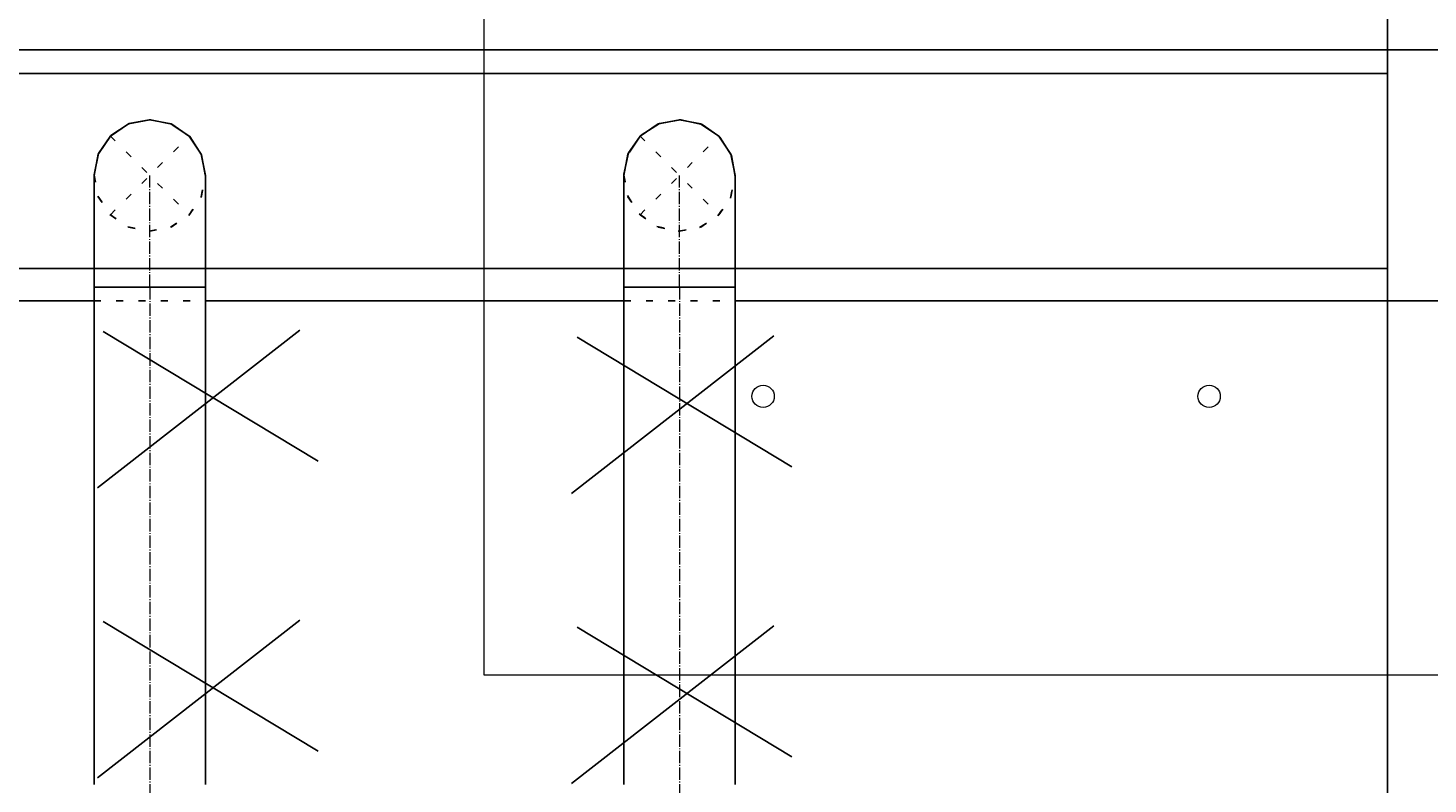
# Model space of a CAD drawing. Header units: centimetres. Extents: x -228435 to 46820, y -89367 to 152985.
# Tile 144 of 256: x -49758 to -47247, y 50405 to 51760. Entities that reach past the tile are written whole.
import ezdxf

# ---------------------------------------------------------------- set-up
doc = ezdxf.new("R2010")
doc.units = ezdxf.units.CM
doc.header["$LTSCALE"] = 50
doc.header["$PDMODE"] = 35
doc.header["$PDSIZE"] = 0.1
for name, pattern in [('CADVENT_CENTERLINE', [9.9, 7.4, -1, 0.5, -1]), ('CADVENT_HIDDEN', [0.8, 0.25, -0.55]), ('Kondygnacja  -0_5$0$HIDDEN', [9.525, 6.35, -3.175]), ('Kondygnacja  -0_5$0$HIDDEN2', [4.7625, 3.175, -1.5875])]:
    doc.linetypes.add(name, pattern=pattern)
doc.layers.get('0').update_dxf_attribs({"color": 8})
doc.layers.get('DEFPOINTS').update_dxf_attribs({"color": 8})
for name, color, linetype, lineweight in [('bgde-nawiewCEN', 7, 'Continuous', 13), ('Kondygnacja  -0_5$0$ARCH_INFO_WYMIARY', 8, 'Continuous', 9), ('SU Lampy kwadratowe  -05$0$ARCH_SUFITY_PODWIESZANE', 8, 'Continuous', 9)]:
    doc.layers.add(name, color=color, linetype=linetype, lineweight=lineweight)
for name, color, linetype in [('bgde-nawiewDETAILS', 1, 'Continuous'), ('bgde-nawiewEXP', 250, 'Continuous'), ('bgde-nawiewHIDDEN', 250, 'Continuous'), ('IS_zmiany 2024', 3, 'Continuous'), ('Kondygnacja  -0_5$0$ARCH_KONSTR_POWYŻEJ RZUTU', 8, 'Kondygnacja  -0_5$0$HIDDEN'), ('Kondygnacja  -0_5$0$ARCH_KONSTR_POWYŻEJ RZUTU_IST', 8, 'Kondygnacja  -0_5$0$HIDDEN2')]:
    doc.layers.add(name, color=color, linetype=linetype)
doc.styles.add('Kondygnacja  -0_5$0$Romans', font='Romans.shx', dxfattribs={"width": 0.7})
doc.dimstyles.new('Kondygnacja  -0_5$0$Wymiary 1-100', dxfattribs={"dimtxt": 12, "dimasz": 10, "dimexe": 5, "dimexo": 0, "dimgap": 4, "dimtad": 1, "dimrnd": 0.5, "dimzin": 12, "dimdsep": 46, "dimtxsty": 'Kondygnacja  -0_5$0$Romans', "dimblk": 'Kondygnacja  -0_5$0$_Oblique', "dimcen": 10, "dimdle": 10, "dimclrt": 55, "dimazin": 0, "dimtfac": 1, "dimtmove": 1, "dimatfit": 3, "dimfxl": 8, "dimfxlon": 1, "dimtolj": 1, "dimtzin": 0, "dimarcsym": 0})

# ---------------------------------------------------------------- blocks, each defined once
blk = doc.blocks.new('SU Lampy kwadratowe  -05$0$moduł sufitu')
at = {"layer": 'SU Lampy kwadratowe  -05$0$ARCH_SUFITY_PODWIESZANE'}
blk.add_lwpolyline([(360, -60), (540, -60), (540, -240), (360, -240)], close=True, dxfattribs=at)
for centre in [(410, -190), (490, -190)]:
    blk.add_circle(centre, 2, dxfattribs=at)
blk = doc.blocks.new('SU Lampy kwadratowe  -05')
at = {"layer": 'SU Lampy kwadratowe  -05$0$ARCH_SUFITY_PODWIESZANE'}
blk.add_blockref('SU Lampy kwadratowe  -05$0$moduł sufitu', (6860, 9800), dxfattribs=at)
blk = doc.blocks.new('Kondygnacja  -0_5$0$_Oblique')
at = {"color": 0, "linetype": 'ByBlock', "lineweight": -2}
blk.add_line((-0.5, -0.5), (0.5, 0.5), dxfattribs=at)
blk = doc.blocks.new('*D147')
at = {"layer": 'DEFPOINTS', "color": 0}
for p in [(5845, 52950), (6165.9, 52950), (-62690, 50660)]:
    blk.add_point(p, dxfattribs=at)
at = {"layer": 'Kondygnacja  -0_5$0$ARCH_INFO_WYMIARY', "color": 0, "lineweight": -2}
for p, q in [((6165.9, 50650), (6165.9, 52960)), ((6157.9, 52950), (6170.9, 52950)), ((6157.9, 50660), (6170.9, 50660))]:
    blk.add_line(p, q, dxfattribs=at)
at = {"layer": 'Kondygnacja  -0_5$0$ARCH_INFO_WYMIARY', "color": 0, "lineweight": -2, "xscale": 10, "yscale": 10, "zscale": 10}
for p, rotation in [((6165.9, 52950), 90), ((6165.9, 50660), 270)]:
    blk.add_blockref('Kondygnacja  -0_5$0$_Oblique', p, dxfattribs=dict(at, rotation=rotation))
at = {"layer": 'Kondygnacja  -0_5$0$ARCH_INFO_WYMIARY', "color": 55, "insert": (6155.9, 51805), "char_height": 12, "attachment_point": 5, "rotation": 90, "style": 'Kondygnacja  -0_5$0$Romans'}
blk.add_mtext('\\A1;2290', dxfattribs=at)
blk = doc.blocks.new('Kondygnacja  -0_5$0$konstrukcja istniejąca -0.5')
at = {"layer": 'Kondygnacja  -0_5$0$ARCH_KONSTR_POWYŻEJ RZUTU_IST', "ltscale": 10}
blk.add_lwpolyline([(7382, 8625), (7382, 9775)], dxfattribs=at)
at = {"layer": 'Kondygnacja  -0_5$0$ARCH_KONSTR_POWYŻEJ RZUTU_IST', "ltscale": 10, "elevation": 0}
blk.add_lwpolyline([(7382, 9632.89), (6338.46, 9632.89), (6338.46, 9667.89), (7382, 9667.89)], dxfattribs=at)

msp = doc.modelspace()

# ---------------------------------------------------------------- linework, layer by layer
at = {"layer": 'bgde-nawiewCEN', "linetype": 'CADVENT_CENTERLINE', "ltscale": 0.06}
for p, q in [((-49540.031, 51295.952), (-49540.031, 51495.952)), ((-48590.031, 51295.952), (-48590.031, 51495.952)), ((-49540.031, 51295.952), (-49540.031, 50196.041)), ((-48590.031, 51295.952), (-48590.031, 50196.041))]:
    msp.add_line(p, q, dxfattribs=at)
at = {"layer": 'bgde-nawiewDETAILS', "linetype": 'CADVENT_HIDDEN'}
for p, q in [((-49610.742, 51425.241), (-49469.321, 51566.663)), ((-49610.742, 51566.663), (-49469.321, 51425.241)), ((-48660.742, 51425.241), (-48519.321, 51566.663)), ((-48660.742, 51566.663), (-48519.321, 51425.241))]:
    msp.add_line(p, q, dxfattribs=at)
at = {"layer": 'bgde-nawiewEXP', "linetype": 'Continuous'}
for points in [[(-51789.989, 51270.952), (-51789.989, 51720.952), (-42626.9, 51720.952), (-42226.9, 51595.952), (-42226.9, 51495.952), (-42626.9, 51720.952), (-42626.9, 51270.952), (-42226.9, 51395.952), (-42226.9, 51495.952), (-42626.9, 51270.952), (-43368.407, 51270.952)], [(-49631.065, 51536.247), (-49610.742, 51566.663), (-49578.3, 51588.34), (-49577.416, 51588.516)], [(-49610.325, 51566.835), (-49609.815, 51567.578), (-49577.093, 51588.831), (-49541.124, 51595.499)], [(-49575.91, 51588.815), (-49540.031, 51595.952), (-49501.763, 51588.34), (-49501.014, 51587.839)], [(-49539.614, 51595.779), (-49538.728, 51595.944), (-49500.562, 51587.833), (-49470.414, 51567.115)], [(-49499.737, 51586.986), (-49469.321, 51566.663), (-49447.643, 51534.22), (-49447.468, 51533.337)], [(-48679.892, 51538.003), (-48660.742, 51566.663), (-48628.3, 51588.34), (-48626.572, 51588.684)], [(-48659.941, 51566.995), (-48658.925, 51568.434), (-48625.944, 51589.281), (-48591.978, 51595.146)], [(-48623.837, 51589.228), (-48590.031, 51595.952), (-48551.763, 51588.34), (-48550.299, 51587.361)], [(-48589.23, 51595.62), (-48587.495, 51595.92), (-48549.432, 51587.339), (-48521.267, 51567.469)], [(-48547.98, 51585.812), (-48519.321, 51566.663), (-48497.643, 51534.22), (-48497.3, 51532.493)], [(-49640.023, 51497.255), (-49631.913, 51535.421), (-49611.195, 51565.57)], [(-49469.148, 51566.246), (-49468.405, 51565.735), (-49447.153, 51533.013), (-49440.484, 51497.045)], [(-48689.999, 51498.489), (-48681.419, 51536.552), (-48661.548, 51564.716)], [(-48518.989, 51565.862), (-48517.55, 51564.846), (-48496.702, 51531.864), (-48490.838, 51497.899)], [(-49640.031, 51495.952), (-49632.419, 51534.22), (-49631.919, 51534.97)], [(-49447.168, 51531.83), (-49440.031, 51495.952)], [(-48690.031, 51495.952), (-48682.419, 51534.22), (-48681.441, 51535.685)], [(-48496.756, 51529.758), (-48490.031, 51495.952)], [(-49640.023, 51497.255), (-49639.859, 51496.369)], [(-48689.999, 51498.489), (-48689.699, 51496.753)], [(-49640.031, 50403.941), (-49640.031, 51295.952), (-49440.031, 51295.952), (-49440.031, 50403.941)], [(-48690.031, 50403.941), (-48690.031, 51295.952), (-48490.031, 51295.952), (-48490.031, 50403.941)], [(-51490.031, 51270.952), (-49640.031, 51270.952)], [(-49440.031, 51270.952), (-48690.031, 51270.952)], [(-48490.031, 51270.952), (-46286.383, 51270.952)]]:
    msp.add_lwpolyline(points, dxfattribs=at)
for points in [[(-49640.031, 51295.952), (-49440.031, 51295.952), (-49440.031, 51495.952), (-49447.643, 51534.22), (-49469.321, 51566.663), (-49501.763, 51588.34), (-49540.031, 51595.952), (-49578.3, 51588.34), (-49610.742, 51566.663), (-49632.419, 51534.22), (-49640.031, 51495.952), (-49640.031, 51334.97)], [(-48690.031, 51295.952), (-48490.031, 51295.952), (-48490.031, 51495.952), (-48497.643, 51534.22), (-48519.321, 51566.663), (-48551.763, 51588.34), (-48590.031, 51595.952), (-48628.3, 51588.34), (-48660.742, 51566.663), (-48682.419, 51534.22), (-48690.031, 51495.952), (-48690.031, 51334.97)]]:
    msp.add_lwpolyline(points, close=True, dxfattribs=at)
at = {"layer": 'bgde-nawiewHIDDEN', "linetype": 'CADVENT_HIDDEN'}
for points in [[(-49577.416, 51588.516), (-49575.91, 51588.815)], [(-49541.124, 51595.499), (-49539.614, 51595.779)], [(-49501.014, 51587.839), (-49499.737, 51586.986)], [(-48626.572, 51588.684), (-48623.837, 51589.228)], [(-48591.978, 51595.146), (-48589.23, 51595.62)], [(-48550.299, 51587.361), (-48547.98, 51585.812)], [(-49611.195, 51565.57), (-49610.325, 51566.835)], [(-49470.414, 51567.115), (-49469.148, 51566.246)], [(-48661.548, 51564.716), (-48659.941, 51566.995)], [(-48521.267, 51567.469), (-48518.989, 51565.862)], [(-49631.919, 51534.97), (-49631.065, 51536.247)], [(-49447.468, 51533.337), (-49447.168, 51531.83)], [(-48681.441, 51535.685), (-48679.892, 51538.003)], [(-48497.3, 51532.493), (-48496.756, 51529.758)], [(-49640.031, 51495.952), (-49632.419, 51457.684), (-49610.742, 51425.241), (-49578.3, 51403.564), (-49540.031, 51395.952), (-49501.763, 51403.564), (-49469.321, 51425.241), (-49447.643, 51457.684), (-49440.031, 51495.952)], [(-49639.859, 51496.369), (-49632.91, 51458.891), (-49611.657, 51426.169), (-49579.5, 51404.071), (-49541.334, 51395.96), (-49502.97, 51403.073), (-49470.248, 51424.326), (-49448.15, 51456.483), (-49440.04, 51494.649), (-49440.484, 51497.045)], [(-48690.031, 51495.952), (-48682.419, 51457.684), (-48660.742, 51425.241), (-48628.3, 51403.564), (-48590.031, 51395.952), (-48551.763, 51403.564), (-48519.321, 51425.241), (-48497.643, 51457.684), (-48490.031, 51495.952)], [(-48689.699, 51496.753), (-48683.36, 51460.04), (-48662.513, 51427.058), (-48630.631, 51404.565), (-48592.568, 51395.984), (-48554.119, 51402.623), (-48521.137, 51423.47), (-48498.644, 51455.352), (-48490.064, 51493.415), (-48490.838, 51497.899)], [(-49640.031, 51270.952), (-49440.031, 51270.952)], [(-48690.031, 51270.952), (-48490.031, 51270.952)]]:
    msp.add_lwpolyline(points, dxfattribs=at)
at = {"layer": 'IS_zmiany 2024', "color": 1}
for p, q in [((-49633.648, 50936.054), (-49270.618, 51218.56)), ((-49623.648, 51216.054), (-49238.253, 50983.738)), ((-48783.648, 50926.108), (-48420.618, 51208.613)), ((-48773.648, 51206.108), (-48388.253, 50973.792)), ((-49633.648, 50416.206), (-49270.618, 50698.711)), ((-49623.648, 50696.206), (-49238.253, 50463.89)), ((-48783.648, 50406.26), (-48420.618, 50688.765)), ((-48773.648, 50686.26), (-48388.253, 50453.944))]:
    msp.add_line(p, q, dxfattribs=at)

# ---------------------------------------------------------------- block references
at = {"layer": 'Kondygnacja  -0_5$0$ARCH_KONSTR_POWYŻEJ RZUTU', "xscale": 10, "yscale": 10, "zscale": 10}
msp.add_blockref('Kondygnacja  -0_5$0$konstrukcja istniejąca -0.5', (-121140, -45000), dxfattribs=at)
at = {"layer": 'SU Lampy kwadratowe  -05$0$ARCH_SUFITY_PODWIESZANE', "xscale": 10, "yscale": 10, "zscale": 10}
msp.add_blockref('SU Lampy kwadratowe  -05', (-121140, -45000), dxfattribs=at)

# ---------------------------------------------------------------- dimensions: what is measured, and where the dimension line sits
at = {"layer": 'Kondygnacja  -0_5$0$ARCH_INFO_WYMIARY'}
dim = msp.add_linear_dim(base=(6165.858, 52950), p1=(-62690, 50660), p2=(5845, 52950), angle=90, dimstyle='Kondygnacja  -0_5$0$Wymiary 1-100', dxfattribs=at)
dim.commit()
dim.dimension.update_dxf_attribs({"geometry": '*D147', "text_midpoint": (6155.858, 51805)})

doc.saveas('drawing.dxf')
